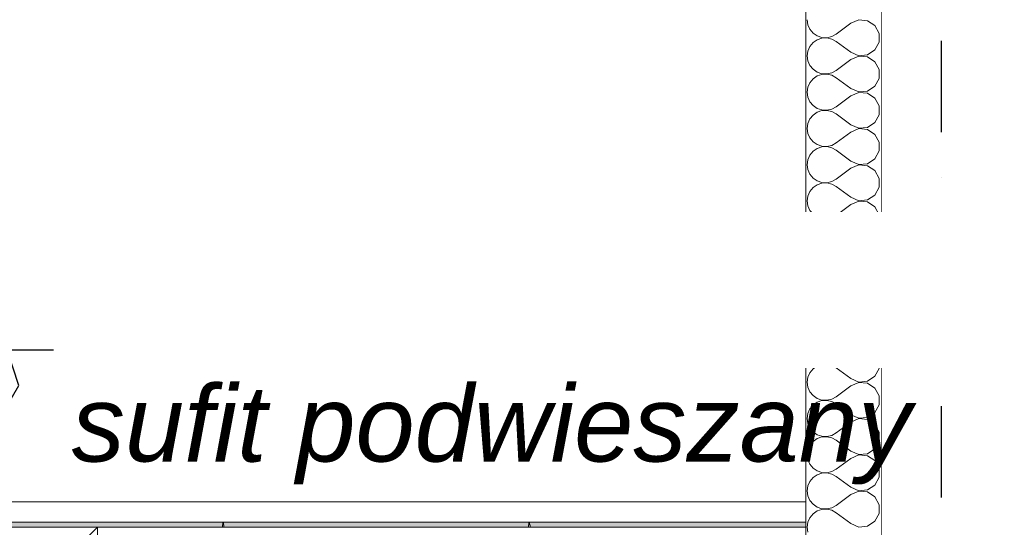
# Model space of a CAD drawing. Header units: millimetres. Extents: x -12989 to 402831, y -50461 to 30884.
# Tile 37 of 175: x 366595 to 368534, y -42961 to -41961. Entities that reach past the tile are written whole.
import ezdxf
from ezdxf.enums import TextEntityAlignment as Align

# ---------------------------------------------------------------- set-up
doc = ezdxf.new("R2010")
doc.units = ezdxf.units.MM
doc.header["$MEASUREMENT"] = 0
doc.linetypes.add('Kropki i Kreski', pattern=[360, 180, -90, 0, -90])
doc.linetypes.add('Wipeout_Contour', pattern=[1000, 0, -1000])
for name, color, linetype in [('A_OZN_ODNOSNIKI', 7, 'Continuous'), ('A_WN_SUFITY', 7, 'Continuous'), ('AS_Blachy.Import IFC', 7, 'Continuous'), ('Nowe_04-ŚCIANY DZIAŁOWE', 7, 'Continuous'), ('Nowe_A_WYM', 7, 'Continuous'), ('Nowe_Warstwa IFC.Import IFC', 7, 'Continuous')]:
    doc.layers.add(name, color=color, linetype=linetype)
for name, color, linetype, lineweight in [('A_OZN_ODNOSNIKI_Nr_pióra__6', 7, 'Continuous', 13), ('A_OZN_ODNOSNIKI_Nr_pióra__85', 7, 'Continuous', 13), ('A_WN_SUFITY_Nr_pióra__2', 7, 'Continuous', 13), ('A_WN_SUFITY_Nr_pióra__49', 7, 'Continuous', 15), ('Nowe_04-ŚCIANY DZIAŁOWE_Nr_pióra__27', 7, 'Continuous', 25), ('Nowe_A_OZN_ODNOSNIKI_Nr_pióra__6', 7, 'Continuous', 13), ('Nowe_A_OZN_ODNOSNIKI_Nr_pióra__85', 7, 'Continuous', 13), ('Nowe_A_WYM_Nr_pióra__1', 7, 'Continuous', 13), ('Nowe_A_WYM_Nr_pióra__45', 7, 'Continuous', 15), ('Nowe_A_WYM_Nr_pióra__85', 7, 'Continuous', 13), ('Nowe_Warstwa IFC.Import IFC_Nr_pióra__1', 7, 'Continuous', 13), ('Nowe_Warstwa IFC.Import IFC_Nr_pióra__25', 7, 'Continuous', 25)]:
    doc.layers.add(name, color=color, linetype=linetype, lineweight=lineweight)
doc.layers.add('Nowe_04-ŚCIANY DZIAŁOWE_Nr_pióra__174', color=7, linetype='Continuous', lineweight=5, true_color=0x6a6a6a)
doc.styles.add('STYL_AUTOMATYCZNY_1', font='arial.ttf')
doc.styles.add('STYL_AUTOMATYCZNY_4', font='arial.ttf')
doc.styles.add('STYL_AUTOMATYCZNY_5', font='arial.ttf')
doc.styles.add('STYL_AUTOMATYCZNY_8', font='arial.ttf')
doc.dimstyles.new('STYL_AUTOMATYCZNY__3', dxfattribs={"dimtxt": 0.18, "dimasz": 91.2, "dimexe": 0.18, "dimexo": 0.0625, "dimgap": 0, "dimtad": 0, "dimtih": 1, "dimtoh": 1, "dimdec": 4, "dimzin": 0, "dimdsep": 46, "dimcen": 0.09, "dimadec": 0, "dimazin": 0, "dimtfac": 1, "dimtdec": 4, "dimtmove": 0, "dimatfit": 3, "dimldrblk": 'ARROWHEAD_5', "dimfxl": 0, "dimtolj": 1, "dimtzin": 0, "dimarcsym": 0})

# ---------------------------------------------------------------- blocks, each defined once
blk = doc.blocks.new('*X14', base_point=(362576.7, -45960.6))
at = {"layer": 'Nowe_04-ŚCIANY DZIAŁOWE_Nr_pióra__174', "color": 251, "linetype": 'Continuous', "lineweight": 5, "true_color": 0x6a6a6a}
for p, q in [((368146.1, -41960.6), (368147.4, -41970.4)), ((368147.4, -41970.4), (368151.4, -41979.4)), ((368231.8, -41967.7), (368203.2, -41989.2)), ((368247.8, -41961), (368231.8, -41967.7)), ((368265.1, -41962.6), (368247.8, -41961)), ((368279.6, -41972.3), (368265.1, -41962.6)), ((368287.8, -41987.6), (368279.6, -41972.3)), ((368151.4, -41979.4), (368157.7, -41987)), ((368157.7, -41987), (368165.8, -41992.5)), ((368165.8, -41992.5), (368175.1, -41995.7)), ((368175.1, -41996.9), (368165.8, -42000.1)), ((368175.1, -41995.7), (368185, -41996.2)), ((368185, -41996.5), (368175.1, -41996.9)), ((368185, -41996.2), (368194.6, -41993.9)), ((368194.6, -41998.7), (368185, -41996.5)), ((368194.6, -41993.9), (368203.2, -41989.2)), ((368203.2, -42003.4), (368194.6, -41998.7)), ((368287.8, -42005), (368287.8, -41987.6)), ((368151.4, -42013.2), (368147.4, -42022.3)), ((368157.7, -42005.7), (368151.4, -42013.2)), ((368165.8, -42000.1), (368157.7, -42005.7)), ((368231.8, -42024.9), (368203.2, -42003.4)), ((368279.6, -42020.3), (368287.8, -42005)), ((368147.4, -42022.3), (368146.1, -42032)), ((368146.1, -42032), (368147.4, -42041.8)), ((368231.8, -42024.9), (368247.8, -42031.6)), ((368247.8, -42032.4), (368231.8, -42039.2)), ((368247.8, -42031.6), (368265.1, -42030)), ((368265.1, -42034.1), (368247.8, -42032.4)), ((368265.1, -42030), (368279.6, -42020.3)), ((368279.6, -42043.7), (368265.1, -42034.1)), ((368147.4, -42041.8), (368151.4, -42050.8)), ((368151.4, -42050.8), (368157.7, -42058.4)), ((368231.8, -42039.2), (368203.2, -42060.6)), ((368287.8, -42059), (368279.6, -42043.7)), ((368157.7, -42058.4), (368165.8, -42064)), ((368165.8, -42071.5), (368157.7, -42077.1)), ((368165.8, -42064), (368175.1, -42067.1)), ((368175.1, -42068.4), (368165.8, -42071.5)), ((368175.1, -42067.1), (368185, -42067.6)), ((368185, -42067.9), (368175.1, -42068.4)), ((368185, -42067.6), (368194.6, -42065.4)), ((368194.6, -42070.1), (368185, -42067.9)), ((368194.6, -42065.4), (368203.2, -42060.6)), ((368203.2, -42074.9), (368194.6, -42070.1)), ((368231.8, -42096.3), (368203.2, -42074.9)), ((368287.8, -42076.4), (368287.8, -42059)), ((368147.4, -42093.7), (368146.1, -42103.4)), ((368151.4, -42084.7), (368147.4, -42093.7)), ((368157.7, -42077.1), (368151.4, -42084.7)), ((368265.1, -42101.4), (368279.6, -42091.8)), ((368279.6, -42091.8), (368287.8, -42076.4)), ((368146.1, -42103.4), (368147.4, -42113.2)), ((368147.4, -42113.2), (368151.4, -42122.2)), ((368231.8, -42110.6), (368203.2, -42132)), ((368231.8, -42096.3), (368247.8, -42103)), ((368247.8, -42103.9), (368231.8, -42110.6)), ((368247.8, -42103), (368265.1, -42101.4)), ((368265.1, -42105.5), (368247.8, -42103.9)), ((368279.6, -42115.1), (368265.1, -42105.5)), ((368287.8, -42130.5), (368279.6, -42115.1)), ((368151.4, -42122.2), (368157.7, -42129.8)), ((368157.7, -42129.8), (368165.8, -42135.4)), ((368194.6, -42136.8), (368203.2, -42132)), ((368287.8, -42147.9), (368287.8, -42130.5)), ((368157.7, -42148.5), (368151.4, -42156.1)), ((368165.8, -42142.9), (368157.7, -42148.5)), ((368165.8, -42135.4), (368175.1, -42138.5)), ((368175.1, -42139.8), (368165.8, -42142.9)), ((368175.1, -42138.5), (368185, -42139)), ((368185, -42139.3), (368175.1, -42139.8)), ((368185, -42139), (368194.6, -42136.8)), ((368194.6, -42141.5), (368185, -42139.3)), ((368203.2, -42146.3), (368194.6, -42141.5)), ((368231.8, -42167.7), (368203.2, -42146.3)), ((368279.6, -42163.2), (368287.8, -42147.9)), ((368147.4, -42165.1), (368146.1, -42174.9)), ((368151.4, -42156.1), (368147.4, -42165.1)), ((368231.8, -42167.7), (368247.8, -42174.5)), ((368247.8, -42174.5), (368265.1, -42172.8)), ((368265.1, -42172.8), (368279.6, -42163.2)), ((368146.1, -42174.9), (368147.4, -42184.6)), ((368147.4, -42184.6), (368151.4, -42193.7)), ((368231.8, -42182), (368203.2, -42203.4)), ((368247.8, -42175.3), (368231.8, -42182)), ((368265.1, -42176.9), (368247.8, -42175.3)), ((368279.6, -42186.6), (368265.1, -42176.9)), ((368287.8, -42201.9), (368279.6, -42186.6)), ((368151.4, -42193.7), (368157.7, -42201.2)), ((368157.7, -42201.2), (368165.8, -42206.8)), ((368165.8, -42206.8), (368175.1, -42210)), ((368175.1, -42211.2), (368165.8, -42214.4)), ((368175.1, -42210), (368185, -42210.4)), ((368185, -42210.7), (368175.1, -42211.2)), ((368185, -42210.4), (368194.6, -42208.2)), ((368194.6, -42213), (368185, -42210.7)), ((368194.6, -42208.2), (368203.2, -42203.4)), ((368287.8, -42219.3), (368287.8, -42201.9)), ((368151.4, -42227.5), (368147.4, -42236.5)), ((368157.7, -42219.9), (368151.4, -42227.5)), ((368165.8, -42214.4), (368157.7, -42219.9)), ((368203.2, -42217.7), (368194.6, -42213)), ((368231.8, -42239.2), (368203.2, -42217.7)), ((368279.6, -42234.6), (368287.8, -42219.3)), ((368147.4, -42236.5), (368146.1, -42246.3)), ((368146.1, -42246.3), (368147.4, -42256.1)), ((368231.8, -42239.2), (368247.8, -42245.9)), ((368247.8, -42246.7), (368231.8, -42253.4)), ((368247.8, -42245.9), (368265.1, -42244.3)), ((368265.1, -42248.4), (368247.8, -42246.7)), ((368265.1, -42244.3), (368279.6, -42234.6)), ((368279.6, -42258), (368265.1, -42248.4)), ((368147.4, -42256.1), (368151.4, -42265.1)), ((368151.4, -42265.1), (368157.7, -42272.7)), ((368231.8, -42253.4), (368203.2, -42274.9)), ((368287.8, -42273.3), (368279.6, -42258)), ((368157.7, -42272.7), (368165.8, -42278.3)), ((368165.8, -42285.8), (368157.7, -42291.4)), ((368165.8, -42278.3), (368175.1, -42281.4)), ((368175.1, -42282.6), (368165.8, -42285.8)), ((368175.1, -42281.4), (368185, -42281.9)), ((368185, -42282.2), (368175.1, -42282.6)), ((368185, -42281.9), (368194.6, -42279.6)), ((368194.6, -42284.4), (368185, -42282.2)), ((368194.6, -42279.6), (368203.2, -42274.9)), ((368203.2, -42289.2), (368194.6, -42284.4)), ((368231.8, -42310.6), (368203.2, -42289.2)), ((368287.8, -42290.7), (368287.8, -42273.3)), ((368147.4, -42308), (368146.1, -42317.7)), ((368151.4, -42299), (368147.4, -42308)), ((368157.7, -42291.4), (368151.4, -42299)), ((368265.1, -42315.7), (368279.6, -42306.1)), ((368279.6, -42306.1), (368287.8, -42290.7)), ((368146.1, -42317.7), (368147.4, -42327.5)), ((368147.4, -42327.5), (368151.4, -42336.5)), ((368231.8, -42324.9), (368203.2, -42346.3)), ((368231.8, -42310.6), (368247.8, -42317.3)), ((368247.8, -42318.1), (368231.8, -42324.9)), ((368247.8, -42317.3), (368265.1, -42315.7)), ((368265.1, -42319.8), (368247.8, -42318.1)), ((368279.6, -42329.4), (368265.1, -42319.8)), ((368151.4, -42336.5), (368157.7, -42344.1)), ((368157.7, -42344.1), (368165.8, -42349.7)), ((368194.6, -42351.1), (368203.2, -42346.3)), ((368287.8, -42344.8), (368279.6, -42329.4)), ((368287.8, -42362.1), (368287.8, -42344.8)), ((368157.7, -42362.8), (368151.4, -42370.4)), ((368165.8, -42357.2), (368157.7, -42362.8)), ((368165.8, -42349.7), (368175.1, -42352.8)), ((368175.1, -42354.1), (368165.8, -42357.2)), ((368175.1, -42352.8), (368185, -42353.3)), ((368185, -42353.6), (368175.1, -42354.1)), ((368185, -42353.3), (368194.6, -42351.1)), ((368194.6, -42355.8), (368185, -42353.6)), ((368203.2, -42360.6), (368194.6, -42355.8)), ((368231.8, -42382), (368203.2, -42360.6)), ((368279.6, -42377.5), (368287.8, -42362.1)), ((368147.4, -42379.4), (368146.1, -42389.2)), ((368151.4, -42370.4), (368147.4, -42379.4)), ((368231.8, -42382), (368247.8, -42388.8)), ((368265.1, -42387.1), (368279.6, -42377.5)), ((368146.1, -42389.2), (368147.4, -42398.9)), ((368147.4, -42398.9), (368151.4, -42407.9)), ((368231.8, -42396.3), (368203.2, -42417.7)), ((368247.8, -42389.6), (368231.8, -42396.3)), ((368247.8, -42388.8), (368265.1, -42387.1)), ((368265.1, -42391.2), (368247.8, -42389.6)), ((368279.6, -42400.8), (368265.1, -42391.2)), ((368287.8, -42416.2), (368279.6, -42400.8)), ((368151.4, -42407.9), (368157.7, -42415.5)), ((368157.7, -42415.5), (368165.8, -42421.1)), ((368165.8, -42421.1), (368175.1, -42424.3)), ((368175.1, -42425.5), (368165.8, -42428.6)), ((368175.1, -42424.3), (368185, -42424.7)), ((368185, -42425), (368175.1, -42425.5)), ((368185, -42424.7), (368194.6, -42422.5)), ((368194.6, -42427.3), (368185, -42425)), ((368194.6, -42422.5), (368203.2, -42417.7)), ((368287.8, -42433.6), (368287.8, -42416.2)), ((368151.4, -42441.8), (368147.4, -42450.8)), ((368157.7, -42434.2), (368151.4, -42441.8)), ((368165.8, -42428.6), (368157.7, -42434.2)), ((368203.2, -42432), (368194.6, -42427.3)), ((368231.8, -42453.4), (368203.2, -42432)), ((368279.6, -42448.9), (368287.8, -42433.6)), ((368147.4, -42450.8), (368146.1, -42460.6)), ((368146.1, -42460.6), (368147.4, -42470.4)), ((368231.8, -42453.4), (368247.8, -42460.2)), ((368247.8, -42461), (368231.8, -42467.7)), ((368247.8, -42460.2), (368265.1, -42458.5)), ((368265.1, -42462.6), (368247.8, -42461)), ((368265.1, -42458.5), (368279.6, -42448.9)), ((368279.6, -42472.3), (368265.1, -42462.6)), ((368147.4, -42470.4), (368151.4, -42479.4)), ((368151.4, -42479.4), (368157.7, -42487)), ((368231.8, -42467.7), (368203.2, -42489.2)), ((368287.8, -42487.6), (368279.6, -42472.3)), ((368157.7, -42487), (368165.8, -42492.5)), ((368165.8, -42500.1), (368157.7, -42505.7)), ((368165.8, -42492.5), (368175.1, -42495.7)), ((368175.1, -42496.9), (368165.8, -42500.1)), ((368175.1, -42495.7), (368185, -42496.2)), ((368185, -42496.5), (368175.1, -42496.9)), ((368185, -42496.2), (368194.6, -42493.9)), ((368194.6, -42498.7), (368185, -42496.5)), ((368194.6, -42493.9), (368203.2, -42489.2)), ((368203.2, -42503.4), (368194.6, -42498.7)), ((368287.8, -42505), (368287.8, -42487.6)), ((368147.4, -42522.3), (368146.1, -42532)), ((368151.4, -42513.2), (368147.4, -42522.3)), ((368157.7, -42505.7), (368151.4, -42513.2)), ((368231.8, -42524.9), (368203.2, -42503.4)), ((368265.1, -42530), (368279.6, -42520.3)), ((368279.6, -42520.3), (368287.8, -42505)), ((368146.1, -42532), (368147.4, -42541.8)), ((368147.4, -42541.8), (368151.4, -42550.8)), ((368231.8, -42539.2), (368203.2, -42560.6)), ((368231.8, -42524.9), (368247.8, -42531.6)), ((368247.8, -42532.4), (368231.8, -42539.2)), ((368247.8, -42531.6), (368265.1, -42530)), ((368265.1, -42534.1), (368247.8, -42532.4)), ((368279.6, -42543.7), (368265.1, -42534.1)), ((368151.4, -42550.8), (368157.7, -42558.4)), ((368157.7, -42558.4), (368165.8, -42564)), ((368194.6, -42565.4), (368203.2, -42560.6)), ((368287.8, -42559), (368279.6, -42543.7)), ((368287.8, -42576.4), (368287.8, -42559)), ((368157.7, -42577.1), (368151.4, -42584.7)), ((368165.8, -42571.5), (368157.7, -42577.1)), ((368165.8, -42564), (368175.1, -42567.1)), ((368175.1, -42568.4), (368165.8, -42571.5)), ((368175.1, -42567.1), (368185, -42567.6)), ((368185, -42567.9), (368175.1, -42568.4)), ((368185, -42567.6), (368194.6, -42565.4)), ((368194.6, -42570.1), (368185, -42567.9)), ((368203.2, -42574.9), (368194.6, -42570.1)), ((368231.8, -42596.3), (368203.2, -42574.9)), ((368279.6, -42591.8), (368287.8, -42576.4)), ((368147.4, -42593.7), (368146.1, -42603.4)), ((368151.4, -42584.7), (368147.4, -42593.7)), ((368231.8, -42596.3), (368247.8, -42603)), ((368265.1, -42601.4), (368279.6, -42591.8)), ((368146.1, -42603.4), (368147.4, -42613.2)), ((368147.4, -42613.2), (368151.4, -42622.2)), ((368231.8, -42610.6), (368203.2, -42632)), ((368247.8, -42603.9), (368231.8, -42610.6)), ((368247.8, -42603), (368265.1, -42601.4)), ((368265.1, -42605.5), (368247.8, -42603.9)), ((368279.6, -42615.1), (368265.1, -42605.5)), ((368287.8, -42630.5), (368279.6, -42615.1)), ((368151.4, -42622.2), (368157.7, -42629.8)), ((368157.7, -42629.8), (368165.8, -42635.4)), ((368165.8, -42635.4), (368175.1, -42638.5)), ((368175.1, -42638.5), (368185, -42639)), ((368185, -42639), (368194.6, -42636.8)), ((368194.6, -42636.8), (368203.2, -42632)), ((368287.8, -42647.9), (368287.8, -42630.5)), ((368151.4, -42656.1), (368147.4, -42665.1)), ((368157.7, -42648.5), (368151.4, -42656.1)), ((368165.8, -42642.9), (368157.7, -42648.5)), ((368175.1, -42639.8), (368165.8, -42642.9)), ((368185, -42639.3), (368175.1, -42639.8)), ((368194.6, -42641.5), (368185, -42639.3)), ((368203.2, -42646.3), (368194.6, -42641.5)), ((368231.8, -42667.7), (368203.2, -42646.3)), ((368279.6, -42663.2), (368287.8, -42647.9)), ((368147.4, -42665.1), (368146.1, -42674.9)), ((368146.1, -42674.9), (368147.4, -42684.6)), ((368231.8, -42667.7), (368247.8, -42674.5)), ((368247.8, -42675.3), (368231.8, -42682)), ((368247.8, -42674.5), (368265.1, -42672.8)), ((368265.1, -42676.9), (368247.8, -42675.3)), ((368265.1, -42672.8), (368279.6, -42663.2)), ((368279.6, -42686.6), (368265.1, -42676.9)), ((368147.4, -42684.6), (368151.4, -42693.7)), ((368151.4, -42693.7), (368157.7, -42701.2)), ((368231.8, -42682), (368203.2, -42703.4)), ((368287.8, -42701.9), (368279.6, -42686.6)), ((368157.7, -42701.2), (368165.8, -42706.8)), ((368165.8, -42714.4), (368157.7, -42719.9)), ((368165.8, -42706.8), (368175.1, -42710)), ((368175.1, -42711.2), (368165.8, -42714.4)), ((368175.1, -42710), (368185, -42710.4)), ((368185, -42710.7), (368175.1, -42711.2)), ((368185, -42710.4), (368194.6, -42708.2)), ((368194.6, -42713), (368185, -42710.7)), ((368194.6, -42708.2), (368203.2, -42703.4)), ((368203.2, -42717.7), (368194.6, -42713)), ((368287.8, -42719.3), (368287.8, -42701.9)), ((368151.4, -42727.5), (368147.4, -42736.5)), ((368157.7, -42719.9), (368151.4, -42727.5)), ((368231.8, -42739.2), (368203.2, -42717.7)), ((368265.1, -42744.3), (368279.6, -42734.6)), ((368279.6, -42734.6), (368287.8, -42719.3)), ((368147.4, -42736.5), (368146.1, -42746.3)), ((368146.1, -42746.3), (368147.4, -42756.1)), ((368231.8, -42753.4), (368203.2, -42774.9)), ((368231.8, -42739.2), (368247.8, -42745.9)), ((368247.8, -42746.7), (368231.8, -42753.4)), ((368247.8, -42745.9), (368265.1, -42744.3)), ((368265.1, -42748.4), (368247.8, -42746.7)), ((368279.6, -42758), (368265.1, -42748.4)), ((368147.4, -42756.1), (368151.4, -42765.1)), ((368151.4, -42765.1), (368157.7, -42772.7)), ((368157.7, -42772.7), (368165.8, -42778.3)), ((368287.8, -42773.3), (368279.6, -42758)), ((368287.8, -42790.7), (368287.8, -42773.3)), ((368157.7, -42791.4), (368151.4, -42799)), ((368165.8, -42785.8), (368157.7, -42791.4)), ((368165.8, -42778.3), (368175.1, -42781.4)), ((368175.1, -42782.6), (368165.8, -42785.8)), ((368175.1, -42781.4), (368185, -42781.9)), ((368185, -42782.2), (368175.1, -42782.6)), ((368185, -42781.9), (368194.6, -42779.6)), ((368194.6, -42784.4), (368185, -42782.2)), ((368194.6, -42779.6), (368203.2, -42774.9)), ((368203.2, -42789.2), (368194.6, -42784.4)), ((368231.8, -42810.6), (368203.2, -42789.2)), ((368279.6, -42806.1), (368287.8, -42790.7)), ((368147.4, -42808), (368146.1, -42817.7)), ((368151.4, -42799), (368147.4, -42808)), ((368231.8, -42810.6), (368247.8, -42817.3)), ((368265.1, -42815.7), (368279.6, -42806.1)), ((368146.1, -42817.7), (368147.4, -42827.5)), ((368147.4, -42827.5), (368151.4, -42836.5)), ((368231.8, -42824.9), (368203.2, -42846.3)), ((368247.8, -42818.1), (368231.8, -42824.9)), ((368247.8, -42817.3), (368265.1, -42815.7)), ((368265.1, -42819.8), (368247.8, -42818.1)), ((368279.6, -42829.4), (368265.1, -42819.8)), ((368287.8, -42844.8), (368279.6, -42829.4)), ((368151.4, -42836.5), (368157.7, -42844.1)), ((368157.7, -42844.1), (368165.8, -42849.7)), ((368165.8, -42849.7), (368175.1, -42852.8)), ((368185, -42853.3), (368194.6, -42851.1)), ((368194.6, -42851.1), (368203.2, -42846.3)), ((368287.8, -42862.1), (368287.8, -42844.8)), ((368151.4, -42870.4), (368147.4, -42879.4)), ((368157.7, -42862.8), (368151.4, -42870.4)), ((368165.8, -42857.2), (368157.7, -42862.8)), ((368175.1, -42854.1), (368165.8, -42857.2)), ((368175.1, -42852.8), (368185, -42853.3)), ((368185, -42853.6), (368175.1, -42854.1)), ((368194.6, -42855.8), (368185, -42853.6)), ((368203.2, -42860.6), (368194.6, -42855.8)), ((368231.8, -42882), (368203.2, -42860.6)), ((368279.6, -42877.5), (368287.8, -42862.1)), ((368147.4, -42879.4), (368146.1, -42889.2)), ((368146.1, -42889.2), (368147.4, -42898.9)), ((368231.8, -42882), (368247.8, -42888.8)), ((368247.8, -42889.6), (368231.8, -42896.3)), ((368247.8, -42888.8), (368265.1, -42887.1)), ((368265.1, -42891.2), (368247.8, -42889.6)), ((368265.1, -42887.1), (368279.6, -42877.5)), ((368147.4, -42898.9), (368151.4, -42907.9)), ((368151.4, -42907.9), (368157.7, -42915.5)), ((368231.8, -42896.3), (368203.2, -42917.7)), ((368279.6, -42900.8), (368265.1, -42891.2)), ((368287.8, -42916.2), (368279.6, -42900.8)), ((368157.7, -42915.5), (368165.8, -42921.1)), ((368165.8, -42928.6), (368157.7, -42934.2)), ((368165.8, -42921.1), (368175.1, -42924.3)), ((368175.1, -42925.5), (368165.8, -42928.6)), ((368175.1, -42924.3), (368185, -42924.7)), ((368185, -42925), (368175.1, -42925.5)), ((368185, -42924.7), (368194.6, -42922.5)), ((368194.6, -42927.3), (368185, -42925)), ((368194.6, -42922.5), (368203.2, -42917.7)), ((368203.2, -42932), (368194.6, -42927.3)), ((368287.8, -42933.6), (368287.8, -42916.2)), ((368151.4, -42941.8), (368147.4, -42950.8)), ((368157.7, -42934.2), (368151.4, -42941.8)), ((368231.8, -42953.4), (368203.2, -42932)), ((368265.1, -42958.5), (368279.6, -42948.9)), ((368279.6, -42948.9), (368287.8, -42933.6)), ((368147.4, -42950.8), (368146.1, -42960.6)), ((368146.1, -42960.6), (368147.4, -42970.4)), ((368231.8, -42953.4), (368247.8, -42960.2)), ((368247.8, -42960.2), (368265.1, -42958.5))]:
    blk.add_line(p, q, dxfattribs=at)
blk = doc.blocks.new('ElemPrzekroju_4_1', base_point=(362576.7, -45960.6))
at = {"color": 254, "linetype": 'Wipeout_Contour', "lineweight": 0, "ltscale": 1482783.934436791}
blk.add_wipeout([(368292.5, -39378.9), (368142.5, -39378.9), (368142.5, -45960.6), (368292.5, -45960.6)], dxfattribs=at).dxf.layer = 'Nowe_04-ŚCIANY DZIAŁOWE'
at = {"layer": 'Nowe_04-ŚCIANY DZIAŁOWE_Nr_pióra__27', "color": 7, "linetype": 'Continuous', "lineweight": 25}
for p, q in [((368142.5, -39378.9), (368142.5, -42910.6)), ((368292.5, -39378.9), (368292.5, -45960.6)), ((368142.5, -42960.6), (368142.5, -45960.6))]:
    blk.add_line(p, q, dxfattribs=at)
at = {"layer": 'Nowe_04-ŚCIANY DZIAŁOWE_Nr_pióra__27', "color": 7, "linetype": 'Continuous', "lineweight": 25, "flags": 128}
blk.add_lwpolyline([(368142.5, -42910.6), (368142.5, -42950.6), (368142.5, -42960.6)], dxfattribs=at)
at = {"layer": 'Nowe_04-ŚCIANY DZIAŁOWE', "lineweight": 0}
blk.add_blockref('*X14', (362576.7, -45960.6), dxfattribs=at)
blk = doc.blocks.new('ElemPrzekroju_8_1', base_point=(362576.7, -45960.6))
at = {"color": 254, "linetype": 'Wipeout_Contour', "lineweight": 0, "ltscale": 11094433.41092372}
blk.add_wipeout([(366392.5, -44960.6), (366392.5, -45960.6), (366762.5, -45960.6), (366762.5, -43900.6), (367772.5, -43900.6), (367772.5, -45960.6), (368142.5, -45960.6), (368142.5, -44960.6), (368135.4, -44957.7), (368132.5, -44950.6), (368135.4, -44943.5), (368142.5, -44940.6), (368142.5, -42960.6), (367600, -42960.6), (367600, -42955.6), (367597, -42955.6), (367597, -42960.6), (366997, -42960.6), (366997, -42955.6), (366994, -42955.6), (366994, -42960.6), (366394, -42960.6), (366394, -42955.6), (366392.5, -42955.6), (366392.5, -44940.6), (366397.5, -44940.6), (366404.6, -44943.5), (366407.5, -44950.6), (366404.6, -44957.7), (366397.5, -44960.6)], dxfattribs=at).dxf.layer = 'Nowe_04-ŚCIANY DZIAŁOWE'
at = {"color": 254, "linetype": 'Wipeout_Contour', "lineweight": 0, "ltscale": 6641683.593556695}
blk.add_wipeout([(366410.1, -39413.3), (366392.5, -39412.3), (366392.5, -42950.6), (366398.2, -42950.6), (366994, -42950.6), (368142.5, -42950.6), (368142.5, -39509.4), (366550.1, -39751.9), (366540, -39749.5), (366538, -39743.6), (366545.2, -39737.8), (366557.4, -39735.4), (368075.4, -39504.2), (366470.1, -39416.5), (366470.1, -39476.5), (366413.1, -39476.5), (366413.1, -39535.5), (366410.1, -39535.5)], dxfattribs=at).dxf.layer = 'Nowe_04-ŚCIANY DZIAŁOWE'
blk = doc.blocks.new('ElemPrzekroju_26_1', base_point=(362576.7, -45960.6))
at = {"color": 254, "linetype": 'Wipeout_Contour', "lineweight": 0, "ltscale": 1475611.882110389}
blk.add_wipeout([(366392.5, -42955.6), (366392.5, -42960.6), (366394, -42960.6), (366394, -42955.6)], dxfattribs=at).dxf.layer = 'A_WN_SUFITY'
at = {"color": 254, "linetype": 'Wipeout_Contour', "lineweight": 0, "ltscale": 2217478.981726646}
blk.add_wipeout([(366392.5, -42950.6), (366398.2, -42950.6), (366994, -42950.6), (368142.5, -42950.6), (368142.5, -42910.6), (366392.5, -42910.6)], dxfattribs=at).dxf.layer = 'A_WN_SUFITY'
at = {"color": 254, "linetype": 'Wipeout_Contour', "lineweight": 0, "ltscale": 1475611.882110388}
blk.add_wipeout([(366392.5, -42960.6), (366394, -42960.6), (366394, -42955.6), (366392.5, -42955.6)], dxfattribs=at).dxf.layer = 'A_WN_SUFITY'
at = {"color": 254, "linetype": 'Wipeout_Contour', "lineweight": 0, "ltscale": 1478004.519669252}
blk.add_wipeout([(366994, -42960.6), (366997, -42960.6), (366997, -42955.6), (366994, -42955.6)], dxfattribs=at).dxf.layer = 'A_WN_SUFITY'
at = {"color": 254, "linetype": 'Wipeout_Contour', "lineweight": 0, "ltscale": 1480400.190185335}
blk.add_wipeout([(367597, -42960.6), (367600, -42960.6), (367600, -42955.6), (367597, -42955.6)], dxfattribs=at).dxf.layer = 'A_WN_SUFITY'
at = {"color": 254, "linetype": 'Wipeout_Contour', "lineweight": 0, "ltscale": 2959472.029913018}
blk.add_wipeout([(366392.5, -42910.6), (366392.5, -42950.6), (367600, -42950.6), (367600, -42955.6), (367597, -42955.6), (367597, -42960.6), (368142.5, -42960.6), (368142.5, -42910.6)], dxfattribs=at).dxf.layer = 'A_WN_SUFITY'
at = {"layer": 'A_WN_SUFITY_Nr_pióra__49', "color": 7, "linetype": 'Continuous', "lineweight": 15}
for p, q in [((368142.5, -42910.6), (366392.5, -42910.6)), ((366394, -42960.6), (366392.5, -42960.6)), ((367600, -42960.6), (367597, -42960.6)), ((368142.5, -42960.6), (367600, -42960.6))]:
    blk.add_line(p, q, dxfattribs=at)
at = {"color": 254, "linetype": 'Wipeout_Contour', "lineweight": 0, "ltscale": 1478004.519738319}
blk.add_wipeout([(366994, -42960.6), (366997, -42960.6), (366997, -42955.6), (366994, -42955.6)], dxfattribs=at).dxf.layer = 'A_WN_SUFITY'
at = {"layer": 'A_WN_SUFITY_Nr_pióra__49', "color": 7, "linetype": 'Continuous', "lineweight": 15}
for p, q in [((366994, -42960.6), (366394, -42960.6)), ((366997, -42960.6), (366994, -42960.6)), ((367597, -42960.6), (366997, -42960.6))]:
    blk.add_line(p, q, dxfattribs=at)
blk = doc.blocks.new('ElemPrzekroju_28_1', base_point=(362576.7, -45960.6))
at = {"layer": 'A_WN_SUFITY', "linetype": 'Continuous', "lineweight": 0, "true_color": 0x000000}
for points in [[(366392.5, -42950.6), (366392.5, -42955.6), (366394, -42955.6), (366394, -42950.6)], [(366394, -42950.6), (366394, -42960.6), (366994, -42960.6), (366994, -42950.6)], [(366995.5, -42950.6), (366994, -42950.6), (366994, -42955.6), (366995.5, -42955.6)], [(366995.5, -42950.6), (366995.5, -42955.6), (366997, -42955.6), (366997, -42950.6)], [(366997, -42950.6), (366997, -42960.6), (367597, -42960.6), (367597, -42950.6)], [(367598.5, -42950.6), (367597, -42950.6), (367597, -42955.6), (367598.5, -42955.6)], [(367598.5, -42955.6), (367600, -42955.6), (367600, -42950.6), (367598.5, -42950.6)], [(367600, -42960.6), (368142.5, -42960.6), (368142.5, -42950.6), (367600, -42950.6)]]:
    blk.add_hatch(color=18, dxfattribs=at).paths.add_polyline_path(points)
at = {"layer": 'A_WN_SUFITY_Nr_pióra__2', "color": 7, "linetype": 'Continuous', "lineweight": 13}
for p, q in [((366394, -42955.6), (366392.5, -42955.6)), ((366394, -42955.6), (366394, -42960.6)), ((366994, -42955.6), (366994, -42960.6)), ((366997, -42955.6), (366997, -42960.6)), ((367597, -42955.6), (367597, -42960.6)), ((367600, -42955.6), (367600, -42960.6))]:
    blk.add_line(p, q, dxfattribs=at)
at = {"layer": 'A_WN_SUFITY_Nr_pióra__2', "color": 7, "linetype": 'Continuous', "lineweight": 13, "flags": 128}
for points in [[(368142.5, -42950.6), (367600, -42950.6), (367598.5, -42950.6), (367597, -42950.6), (366997, -42950.6), (366995.5, -42950.6), (366994, -42950.6), (366394, -42950.6), (366392.5, -42950.6)], [(366997, -42955.6), (366995.5, -42955.6), (366994, -42955.6)], [(367600, -42955.6), (367598.5, -42955.6), (367597, -42955.6)]]:
    blk.add_lwpolyline(points, dxfattribs=at)
blk = doc.blocks.new('ElemPrzekroju_171_1', base_point=(362576.7, -45960.6))
at = {"color": 254, "linetype": 'Wipeout_Contour', "lineweight": 0, "ltscale": 4081119.509564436}
blk.add_wipeout([(368535.1, -40879.2), (368292.5, -40879.2), (368292.5, -44940.6), (368297.5, -44940.6), (368304.6, -44943.5), (368307.5, -44950.6), (368304.6, -44957.7), (368297.5, -44960.6), (368292.5, -44960.6), (368292.5, -45960.6), (368535.1, -45960.6)], dxfattribs=at).dxf.layer = 'AS_Blachy.Import IFC'
blk = doc.blocks.new('Standardowy znacznik osi[5]_1', base_point=(368410.1, -35960.6))
at = {"layer": 'Nowe_Warstwa IFC.Import IFC_Nr_pióra__25', "color": 7, "linetype": 'Kropki i Kreski', "lineweight": 25}
blk.add_line((368410.1, -36960.6), (368410.1, -48960.6), dxfattribs=at)
at = {"layer": 'Nowe_Warstwa IFC.Import IFC_Nr_pióra__1', "color": 7, "lineweight": 13, "style": 'STYL_AUTOMATYCZNY_1'}
for tag, p in [('AC_MarkerText_1_0', (368410.1, -35623.1)), ('AC_MarkerText_1_1', (368410.1, -50123.1))]:
    blk.add_attdef(tag, text='', height=175, rotation=360, dxfattribs=at).set_placement(p, align=Align.TOP_CENTER)
blk = doc.blocks.new('Wymiary_8_1', base_point=(366748.1, -42960.6))
at = {"layer": 'Nowe_A_WYM_Nr_pióra__45', "color": 7, "linetype": 'Continuous', "lineweight": 15}
for p, q in [((366748.1, -42960.6), (366618.1, -43090.6)), ((366748.1, -42960.6), (366748.1, -43480.6)), ((366618.1, -43090.6), (366748.1, -43090.6)), ((366748.1, -43090.6), (367298.9, -43090.6))]:
    blk.add_line(p, q, dxfattribs=at)
at = {"layer": 'Nowe_A_WYM_Nr_pióra__85', "color": 7, "linetype": 'Continuous', "lineweight": 13}
for q in [(366650.6, -42960.6), (366845.6, -42960.6)]:
    blk.add_line((366748.1, -42960.6), q, dxfattribs=at)
at = {"layer": 'Nowe_A_WYM_Nr_pióra__1', "color": 7, "lineweight": 13, "insert": (366813.1, -43256.6), "char_height": 140, "attachment_point": 7, "style": 'STYL_AUTOMATYCZNY_4'}
blk.add_mtext('\\A1;{\\pql;\\fArial|b0|i0|c238|p0;\\W1.000000;+3,00}', dxfattribs=at)
blk = doc.blocks.new('Etykieta_3_1', base_point=(368142.5, -43434.7))
at = {"color": 254, "linetype": 'Wipeout_Contour', "lineweight": 0, "ltscale": 8886075.674933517}
blk.add_wipeout([(367842.5, -43753.4), (367842.5, -43115.9), (367842.5, -43115.9), (367835.1, -43088.4), (367815, -43068.3), (367787.5, -43060.9), (367787.5, -43060.9), (367605.5, -43060.9), (367605.5, -43060.9), (367578, -43068.3), (367557.8, -43088.4), (367550.5, -43115.9), (367550.5, -43115.9), (367550.5, -43753.4), (367550.5, -43753.4), (367557.8, -43780.9), (367578, -43801.1), (367605.5, -43808.5), (367605.5, -43808.5), (367787.5, -43808.5), (367787.5, -43808.5), (367815, -43801.1), (367835.1, -43780.9)], dxfattribs=at).dxf.layer = 'A_OZN_ODNOSNIKI'
at = {"layer": 'A_OZN_ODNOSNIKI_Nr_pióra__85', "color": 7, "linetype": 'Continuous', "lineweight": 13}
for p, q in [((367843, -43434.7), (367842.5, -43434.7)), ((368442, -43434.7), (367843, -43434.7))]:
    blk.add_line(p, q, dxfattribs=at)
at = {"layer": 'A_OZN_ODNOSNIKI_Nr_pióra__85', "color": 7, "linetype": 'Continuous', "lineweight": 13, "flags": 128}
blk.add_lwpolyline([(367842.5, -43753.4, -0.414214), (367787.5, -43808.5), (367605.5, -43808.5, -0.414214), (367550.5, -43753.4), (367550.5, -43115.9, -0.414214), (367605.5, -43060.9), (367787.5, -43060.9, -0.414214), (367842.5, -43115.9)], format="xyb", close=True, dxfattribs=at)
at = {"layer": 'A_OZN_ODNOSNIKI_Nr_pióra__6', "color": 7, "lineweight": 13, "insert": (367618.7, -43699.4), "char_height": 140, "attachment_point": 1, "rotation": 90, "style": 'STYL_AUTOMATYCZNY_5'}
blk.add_mtext('\\A1;{\\pql;\\pt0,6000;\\fArial|b1|i0|c238|p0;\\W1.000000;SW-1\\fArial|b1|i0|c238|p0;\\W1.000000;\\A1{\\H.66x;\\S^  ;}\\fArial|b1|i0|c238|p0;\\W1.000000;\\fArial|b1|i0|c238|p0;\\W1.000000;\\A1{\\H.66x;\\S^  ;}\\fArial|b1|i0|c238|p0;\\W1.000000; \\fArial|b1|i0|c238|p0;\\W1.000000;\\fArial|b1|i0|c238|p0;\\W1.000000;\\fArial|b1|i0|c238|p0;\\W1.000000;\\fArial|b1|i0|c238|p0;\\W1.000000;\\fArial|b1|i0|c238|p0;\\W1.000000;\\fArial|b1|i0|c238|p0;\\W1.000000;\\fArial|b1|i0|c238|p0;\\W1.000000;\\fArial|b1|i0|c238|p0;\\W1.000000;\\fArial|b1|i0|c238|p0;\\W1.000000;\\fArial|b1|i0|c238|p0;\\W1.000000;\\fArial|b1|i0|c238|p0;\\W1.000000;\\fArial|b1|i0|c238|p0;\\W1.000000;\\fArial|b1|i0|c238|p0;\\W1.000000;\\fArial|b1|i0|c238|p0;\\W1.000000;\\fArial|b1|i0|c238|p0;\\W1.000000;\\fArial|b1|i0|c238|p0;\\W1.000000;\\fArial|b1|i0|c238|p0;\\W1.000000;\\fArial|b1|i0|c238|p0;\\W1.000000;\\fArial|b1|i0|c238|p0;\\W1.000000;\\fArial|b1|i0|c238|p0;\\W1.000000;\\fArial|b1|i0|c238|p0;\\W1.000000;\\fArial|b1|i0|c238|p0;\\W1.000000;\\fArial|b1|i0|c238|p0;\\W1.000000;\\fArial|b1|i0|c238|p0;\\W1.000000;\\fArial|b1|i0|c238|p0;\\W1.000000;\\fArial|b1|i0|c238|p0;\\W1.000000;\\fArial|b1|i0|c238|p0;\\W1.000000;\\fArial|b1|i0|c238|p0;\\W1.000000;\\fArial|b1|i0|c238|p0;\\W1.000000;\\fArial|b1|i0|c238|p0;\\W1.000000;\\fArial|b1|i0|c238|p0;\\W1.000000;\\fArial|b1|i0|c238|p0;\\W1.000000;\\fArial|b1|i0|c238|p0;\\W1.000000;\\fArial|b1|i0|c238|p0;\\W1.000000;\\fArial|b1|i0|c238|p0;\\W1.000000;\\fArial|b1|i0|c238|p0;\\W1.000000;\\fArial|b1|i0|c238|p0;\\W1.000000;\\fArial|b1|i0|c238|p0;\\W1.000000;\\fArial|b1|i0|c238|p0;\\W1.000000;\\fArial|b1|i0|c238|p0;\\W1.000000;\\fArial|b1|i0|c238|p0;\\W1.000000;\\fArial|b1|i0|c238|p0;\\W1.000000;\\fArial|b1|i0|c238|p0;\\W1.000000;}', dxfattribs=at)
blk = doc.blocks.new('ARROWHEAD_5')
at = {"linetype": 'Continuous', "lineweight": 0}
blk.add_hatch(color=0, dxfattribs=at).paths.add_polyline_path([(-1, 0.2679), (0, 0), (-1, -0.2679)])
at = {"color": 0, "linetype": 'Continuous', "lineweight": 0}
blk.add_line((0, 0), (-1, 0), dxfattribs=at)

msp = doc.modelspace()

# ---------------------------------------------------------------- block references
at = {"layer": 'Nowe_04-ŚCIANY DZIAŁOWE', "lineweight": 0}
msp.add_blockref('ElemPrzekroju_4_1', (362576.7, -45960.6), dxfattribs=at)

# ---------------------------------------------------------------- next in the draw order: block references
at = {"layer": 'AS_Blachy.Import IFC', "lineweight": 0}
msp.add_blockref('ElemPrzekroju_171_1', (362576.7, -45960.6), dxfattribs=at)
at = {"layer": 'Nowe_04-ŚCIANY DZIAŁOWE', "lineweight": 0}
msp.add_blockref('ElemPrzekroju_8_1', (362576.7, -45960.6), dxfattribs=at)

# ---------------------------------------------------------------- next in the draw order: block references
at = {"layer": 'A_WN_SUFITY', "lineweight": 0}
msp.add_blockref('ElemPrzekroju_26_1', (362576.7, -45960.6), dxfattribs=at)
at = {"layer": 'Nowe_Warstwa IFC.Import IFC', "color": 7, "linetype": 'Continuous', "lineweight": 13}
msp.add_blockref('Standardowy znacznik osi[5]_1', (368410.1, -35960.6), dxfattribs=at)

# ---------------------------------------------------------------- next in the draw order: block references
at = {"layer": 'A_WN_SUFITY', "lineweight": 0}
msp.add_blockref('ElemPrzekroju_28_1', (362576.7, -45960.6), dxfattribs=at)
at = {"layer": 'Nowe_A_WYM', "color": 7, "linetype": 'Continuous', "lineweight": 13}
msp.add_blockref('Wymiary_8_1', (366748.1, -42960.6), dxfattribs=at)

# ---------------------------------------------------------------- next in the draw order: wipeouts: each hides what was drawn before it
at = {"color": 7, "linetype": 'Wipeout_Contour', "lineweight": 13, "ltscale": 1849359.659796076}
msp.add_wipeout([(366661.1, -42646.9), (368556.3, -42646.9), (368556.3, -42339.2), (366661.1, -42339.2)], dxfattribs=at).dxf.layer = 'Nowe_A_OZN_ODNOSNIKI_Nr_pióra__6'

# ---------------------------------------------------------------- next in the draw order: block references
at = {"layer": 'A_OZN_ODNOSNIKI', "color": 7, "linetype": 'Continuous', "lineweight": 13}
msp.add_blockref('Etykieta_3_1', (368142.5, -43434.7), dxfattribs=at)

# ---------------------------------------------------------------- next in the draw order: texts
at = {"layer": 'Nowe_A_OZN_ODNOSNIKI_Nr_pióra__6', "color": 7, "linetype": 'Continuous', "lineweight": 13, "insert": (366697.1, -42681.2), "char_height": 150, "attachment_point": 1, "style": 'STYL_AUTOMATYCZNY_8'}
msp.add_mtext('\\A1;{\\pql;\\fArial|b0|i1|c238|p0;\\W1.000000;sufit podwieszany}', dxfattribs=at)

# ---------------------------------------------------------------- next in the draw order: leaders
at = {"layer": 'Nowe_A_OZN_ODNOSNIKI_Nr_pióra__85', "color": 7, "linetype": 'Continuous', "lineweight": 13, "annotation_type": 0, "has_hookline": 1, "hookline_direction": 0, "text_width": 1656.9}
msp.add_leader([(366471.9, -42890.6), (366592.7, -42681.2), (366569.9, -42610.9), (366661.1, -42610.9)], dimstyle='STYL_AUTOMATYCZNY__3', dxfattribs=at)

doc.saveas('drawing.dxf')
